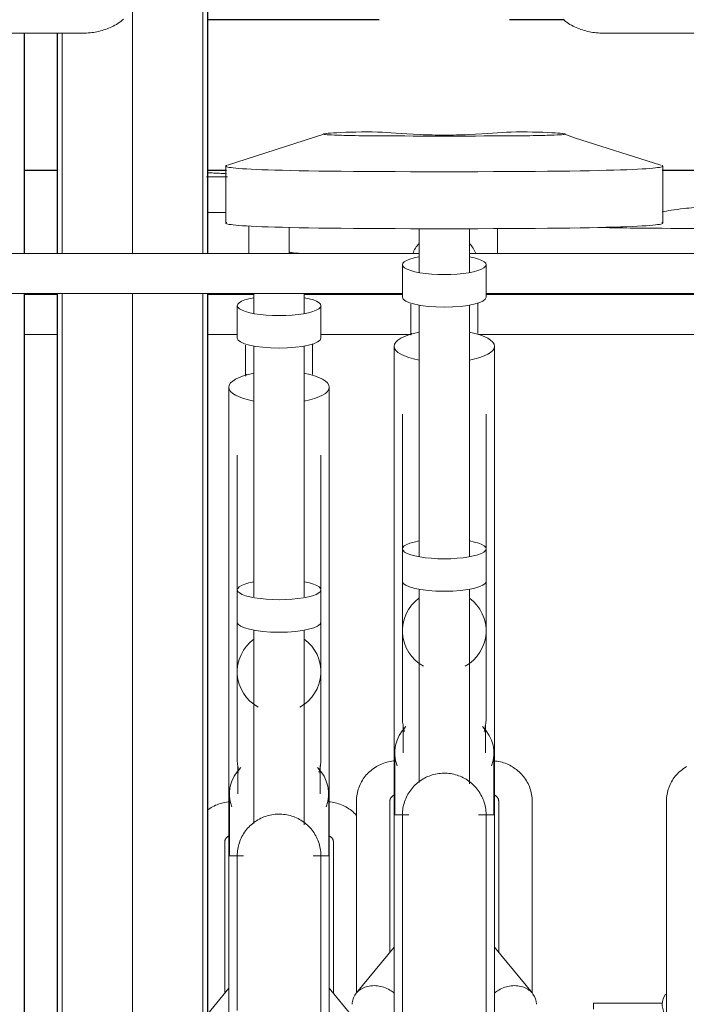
# Model space of a CAD drawing. Extents: x 50445 to 145605, y -10968 to 41989.
# Tile 184 of 256: x 93086 to 93484, y -1222 to -633. Entities that reach past the tile are written whole.
import ezdxf

# ---------------------------------------------------------------- set-up
doc = ezdxf.new("R2010")
doc.units = 0
doc.header["$LTSCALE"] = 414.30304
doc.header["$MEASUREMENT"] = 0
doc.linetypes.add('gestippeld_2_', pattern=[6.35, 3.175, -3.175])
doc.linetypes.add('hartlijn-fijn', pattern=[6, 4, -1, 0, -1])
for name, color, linetype, lineweight in [('A-EQPM', 6, 'CONTINUOUS', 18), ('S-BEAM', 4, 'CONTINUOUS', 18), ('S-COLS', 6, 'CONTINUOUS', 18), ('S-COLS-HIDN', 5, 'gestippeld_2_', 18)]:
    doc.layers.add(name, color=color, linetype=linetype, lineweight=lineweight)

# ---------------------------------------------------------------- blocks, each defined once
blk = doc.blocks.new('97_KA_gestapelde fietsenstalling 8 fietsen 1600x1900 - Type-V116-plotview doorsnede C C  -  1 op 100')
at = {"layer": 'A-EQPM'}
for p, q in [((12191.59, -1439.83), (12191.59, -1424.93)), ((11928.69, -1464.27), (11908.93, -1464.27)), ((12046.1, -1464.27), (12018.53, -1464.27)), ((12046.1, -1463.61), (12046.1, -1475.67)), ((12134.83, -1464.27), (12076.03, -1464.27)), ((12076.1, -1475.67), (12076.1, -1463.74)), ((12320.08, -1464.27), (12184.75, -1464.27)), ((12036.1, -1471.01), (12036.1, -1490.44)), ((12086.1, -1490.44), (12086.1, -1471.01)), ((11908.93, -1488.27), (11928.71, -1488.27)), ((12018.53, -1488.27), (12036.1, -1488.27)), ((12086, -1488.27), (12139.87, -1488.27)), ((12180.1, -1488.27), (12324.81, -1488.27)), ((12046.1, -1495.12), (12046.1, -1645.26)), ((12076.1, -1645.26), (12076.1, -1495.12)), ((12041.57, -1511.92), (12041.11, -1513.14)), ((12031.1, -1519.77), (12031.1, -1621.98)), ((12091.1, -1621.98), (12091.1, -1519.77)), ((12036.1, -1560.49), (12036.1, -1640.96)), ((12086.1, -1640.96), (12086.1, -1560.49)), ((12031.1, -1589.35), (12031.1, -1800.09)), ((12091.1, -1800.09), (12091.1, -1589.35)), ((12036.1, -1640.96), (12036.1, -1660.39)), ((12086.1, -1660.39), (12086.1, -1640.96)), ((12036.1, -1660.39), (12036.1, -1689.95)), ((12086.1, -1689.95), (12086.1, -1660.39)), ((12046.1, -1665.08), (12046.1, -1780.64)), ((12076.1, -1781.54), (12076.1, -1665.08)), ((12036.1, -1689.95), (12036.1, -1741.93)), ((12086.1, -1741.93), (12086.1, -1689.95)), ((12036.1, -1734.42), (12036.1, -1741.93)), ((12086.1, -1741.93), (12086.1, -1734.42)), ((12036.45, -1747.82), (12036.45, -1762.99)), ((12085.75, -1762.99), (12085.75, -1747.82)), ((12031.45, -1762.99), (12031.45, -1800.09)), ((12090.75, -1800.13), (12090.75, -1762.99)), ((12028.6, -1882.24), (12028.6, -1791.81)), ((12093.6, -1791.81), (12093.6, -1882.24)), ((12039.84, -1800.09), (12031.1, -1800.09)), ((12031.1, -1947.37), (12031.1, -1800.09)), ((12091.1, -1800.09), (12081.47, -1800.09)), ((12091.1, -1800.09), (12091.1, -1972.62)), ((12031.1, -1879.17), (12018.53, -1894.49)), ((12104.83, -1895.89), (12091.1, -1879.17)), ((12290.17, -1888.26), (12248.89, -1888.26)), ((12248.89, -1888.26), (12248.89, -1891.71))]:
    blk.add_line(p, q, dxfattribs=at)
at = {"layer": 'A-EQPM', "flags": 128}
for points in [[(12041.1, -1494.57), (12041.1, -1495.67), (12041.1, -1496.78), (12041.1, -1497.91), (12041.1, -1499.04), (12041.1, -1500.18), (12041.1, -1501.33), (12041.1, -1502.49), (12041.1, -1503.65), (12041.1, -1504.81), (12041.1, -1505.96), (12041.1, -1507.12), (12041.1, -1508.27), (12041.1, -1509.42), (12041.1, -1510.56), (12041.1, -1511.68), (12041.1, -1512.8)], [(12081.1, -1512.15), (12081.1, -1511.03), (12081.1, -1509.9), (12081.1, -1508.76), (12081.1, -1507.61), (12081.1, -1506.45), (12081.1, -1505.29), (12081.1, -1504.13), (12081.1, -1502.98), (12081.1, -1501.82), (12081.1, -1500.67), (12081.1, -1499.52), (12081.1, -1498.38), (12081.1, -1497.25), (12081.1, -1496.14), (12081.1, -1495.03), (12081.1, -1493.94)], [(12030.67, -1767.79), (12029.7, -1767.92), (12028.74, -1768.09), (12027.78, -1768.29), (12026.83, -1768.53), (12025.89, -1768.81), (12024.96, -1769.12), (12024.05, -1769.46), (12023.15, -1769.84), (12022.26, -1770.26), (12021.39, -1770.71), (12020.53, -1771.19), (12019.7, -1771.71), (12018.89, -1772.26)], [(12107.21, -1775.66), (12106.53, -1774.95), (12105.82, -1774.27), (12105.08, -1773.62), (12104.32, -1773), (12103.53, -1772.41), (12102.72, -1771.85), (12101.9, -1771.33), (12101.05, -1770.84), (12100.18, -1770.38), (12099.3, -1769.95), (12098.4, -1769.56), (12097.49, -1769.21), (12096.56, -1768.89), (12095.63, -1768.6), (12094.68, -1768.35), (12093.72, -1768.14), (12092.76, -1767.96), (12091.79, -1767.83), (12090.82, -1767.72)], [(12036.1, -1800.09), (12036.12, -1799.09), (12036.18, -1798.1), (12036.28, -1797.1), (12036.42, -1796.11), (12036.6, -1795.13), (12036.82, -1794.15), (12037.08, -1793.19), (12037.37, -1792.23), (12037.7, -1791.29), (12038.08, -1790.36), (12038.48, -1789.45), (12038.93, -1788.55), (12039.41, -1787.67), (12039.92, -1786.81), (12040.47, -1785.98), (12041.05, -1785.16), (12041.66, -1784.37), (12042.31, -1783.61), (12042.98, -1782.87), (12043.68, -1782.16), (12044.42, -1781.48), (12045.17, -1780.83), (12045.96, -1780.2), (12046.76, -1779.61), (12047.59, -1779.06), (12048.45, -1778.53), (12049.32, -1778.05), (12050.21, -1777.59), (12051.12, -1777.17), (12052.04, -1776.79), (12052.98, -1776.45), (12053.93, -1776.14), (12054.9, -1775.88), (12055.87, -1775.65), (12056.85, -1775.46), (12057.84, -1775.31), (12058.83, -1775.2), (12059.83, -1775.13), (12060.83, -1775.1), (12061.83, -1775.11), (12062.83, -1775.15), (12063.83, -1775.24), (12064.82, -1775.37), (12065.8, -1775.54), (12066.78, -1775.75), (12067.75, -1776), (12068.71, -1776.28), (12069.66, -1776.6), (12070.59, -1776.96), (12071.51, -1777.36), (12072.41, -1777.8), (12073.29, -1778.27), (12074.15, -1778.77), (12074.99, -1779.31), (12075.81, -1779.88), (12076.61, -1780.49), (12077.38, -1781.12), (12078.13, -1781.79), (12078.85, -1782.48), (12079.54, -1783.21), (12080.2, -1783.96), (12080.83, -1784.74), (12081.43, -1785.54), (12081.99, -1786.36), (12082.52, -1787.21), (12083.02, -1788.07), (12083.49, -1788.96), (12083.91, -1789.86), (12084.3, -1790.78), (12084.66, -1791.72), (12084.97, -1792.67), (12085.25, -1793.63), (12085.49, -1794.6), (12085.69, -1795.58), (12085.85, -1796.57), (12085.97, -1797.56), (12086.05, -1798.56), (12086.1, -1799.55), (12086.1, -1800.09)], [(12028.6, -1791.81), (12028.6, -1791.67), (12028.61, -1791.52), (12028.63, -1791.38), (12028.65, -1791.23), (12028.68, -1791.09), (12028.71, -1790.95), (12028.75, -1790.8), (12028.8, -1790.66), (12028.85, -1790.51), (12028.91, -1790.37), (12028.98, -1790.23), (12029.06, -1790.08), (12029.14, -1789.94), (12029.23, -1789.8), (12029.32, -1789.66), (12029.43, -1789.53), (12029.54, -1789.39), (12029.66, -1789.26), (12029.78, -1789.13), (12029.91, -1789), (12030.06, -1788.88), (12030.2, -1788.76), (12030.36, -1788.64), (12030.52, -1788.53), (12030.69, -1788.42), (12030.86, -1788.32), (12031.04, -1788.23)], [(12091.11, -1788.2), (12091.29, -1788.3), (12091.47, -1788.4), (12091.64, -1788.5), (12091.8, -1788.61), (12091.96, -1788.73), (12092.11, -1788.85), (12092.25, -1788.97), (12092.39, -1789.1), (12092.51, -1789.22), (12092.63, -1789.36), (12092.75, -1789.49), (12092.85, -1789.63), (12092.95, -1789.77), (12093.04, -1789.91), (12093.13, -1790.05), (12093.2, -1790.19), (12093.27, -1790.33), (12093.33, -1790.47), (12093.39, -1790.62), (12093.44, -1790.76), (12093.48, -1790.91), (12093.52, -1791.05), (12093.55, -1791.19), (12093.57, -1791.34), (12093.59, -1791.48), (12093.6, -1791.63), (12093.6, -1791.77), (12093.6, -1791.81)], [(12036.1, -1806.84), (12036.1, -1804.53), (12036.1, -1802.7), (12036.1, -1801.35), (12036.1, -1800.49), (12036.1, -1800.11), (12036.1, -1800.09)], [(12036.1, -1800.09), (12036.1, -1800.34), (12036.1, -1801.07), (12036.1, -1802.29), (12036.1, -1803.99), (12036.1, -1806.17), (12036.1, -1808.83), (12036.1, -1811.97), (12036.1, -1815.57), (12036.1, -1819.63), (12036.1, -1824.16), (12036.1, -1829.13), (12036.1, -1834.54), (12036.1, -1840.38), (12036.1, -1846.65), (12036.1, -1853.33), (12036.1, -1860.42), (12036.1, -1867.89), (12036.1, -1875.75), (12036.1, -1883.97), (12036.1, -1892.54)], [(12036.1, -1800.49), (12036.1, -1800.11), (12036.1, -1800.09)], [(12086.1, -1894.91), (12086.1, -1886.25), (12086.1, -1877.93), (12086.1, -1869.98), (12086.1, -1862.4), (12086.1, -1855.21), (12086.1, -1848.42), (12086.1, -1842.03), (12086.1, -1836.07), (12086.1, -1830.54), (12086.1, -1825.45), (12086.1, -1820.81), (12086.1, -1816.62), (12086.1, -1812.89), (12086.1, -1809.63), (12086.1, -1806.84), (12086.1, -1804.53), (12086.1, -1802.7), (12086.1, -1801.35), (12086.1, -1800.49), (12086.1, -1800.11), (12086.1, -1800.09)], [(12086.1, -1800.09), (12086.1, -1800.34), (12086.1, -1801.07), (12086.1, -1802.29), (12086.1, -1803.99), (12086.1, -1806.17)], [(12086.1, -1800.49), (12086.1, -1800.11), (12086.1, -1800.09)]]:
    blk.add_lwpolyline(points, dxfattribs=at)
at = {"layer": 'A-EQPM'}
for centre, major_axis, ratio, start_param, end_param in [((12061.1, -1471.01), (25, 0), 0.237436, 2.220803, 4.712389), ((12061.1, -1471.01), (25, 0), 0.237436, 4.712389, 7.208051), ((12061.1, -1490.44), (25, 0), 0.237436, 3.141593, 4.712389), ((12061.1, -1490.44), (25, 0), 0.237436, 4.712389, 6.283185), ((12061.1, -1519.77), (30, 0), 0.320127, 2.094395, 4.18879), ((12061.1, -1519.77), (30, 0), 0.320127, 5.235988, 7.330383), ((12061.1, -1640.96), (25, 0), 0.237436, 2.219192, 4.712389), ((12061.1, -1640.96), (25, 0), 0.237436, 4.712389, 7.203975), ((12061.1, -1660.39), (25, 0), 0.237436, 3.141593, 4.712389), ((12061.1, -1660.39), (25, 0), 0.237436, 4.712389, 6.283185), ((12061.1, -1689.95), (25, 0), 0.978148, 2.220803, 4.18879), ((12061.1, -1689.95), (25, 0), 0.978148, 5.235988, 7.20753), ((12061.1, -1762.99), (29.65, 0), 0.838671, 2.452801, 3.455752), ((12061.1, -1747.82), (24.65, 0), 0.838671, 3.05396, 3.278335), ((12061.1, -1762.99), (29.65, 0), 0.838671, 5.969026, 6.971977), ((12061.1, -1747.82), (24.65, 0), 0.838671, 6.146443, 6.370818)]:
    blk.add_ellipse(centre, major_axis=major_axis, ratio=ratio, start_param=start_param, end_param=end_param, dxfattribs=at)
for points in [[(12017.65, -1393.93), (12020.87, -1393.96), (12025.36, -1393.98), (12030.22, -1393.99)], [(12018.48, -1415.3), (12021.77, -1415.32), (12025.35, -1415.33), (12029.09, -1415.34)], [(12028.69, -1415.35), (12025.17, -1415.33), (12021.77, -1415.32), (12018.48, -1415.3)]]:
    blk.add_open_spline(points, degree=3, dxfattribs=at)
for points, knots in [([(12029.69, -1392.11), (12026.76, -1391.92), (12023.45, -1391.72), (12019.69, -1391.63), (12018.97, -1391.62)], [0.05223037, 0.05223037, 0.05223037, 0.05223037, 0.08540607, 0.09312614, 0.09312614, 0.09312614, 0.09312614]), ([(12037.14, -1749.51), (12037.07, -1749.27), (12036.72, -1747.93), (12036.24, -1745.41), (12036.1, -1743.09), (12036.1, -1741.93)], [0.40796917, 0.40796917, 0.40796917, 0.40796917, 0.41666667, 0.45833333, 0.5, 0.5, 0.5, 0.5]), ([(12086.1, -1741.93), (12086.1, -1743.09), (12085.96, -1745.41), (12085.45, -1748.13), (12085.02, -1749.68), (12084.89, -1750.11)], [0.5, 0.5, 0.5, 0.5, 0.54166667, 0.58333333, 0.59966448, 0.59966448, 0.59966448, 0.59966448])]:
    blk.add_open_spline(points, degree=3, knots=knots, dxfattribs=at)
at = {"layer": 'S-BEAM', "lineweight": 25}
blk.add_line((11908.93, -1390), (11928.65, -1390), dxfattribs=at)
blk = doc.blocks.new('97_KA_gestapelde fietsenstalling 16 fietsen 1600x2900 - Type-8054703-plotview doorsnede C C  -  1 op 100')
at = {"layer": 'A-EQPM'}
blk.add_line((11692.04, -1308.15), (11942.63, -1308.15), dxfattribs=at)
at = {"layer": 'A-EQPM', "flags": 128}
blk.add_lwpolyline([(11968.14, -1299.62), (11967.32, -1300.35), (11966.49, -1301.02), (11965.63, -1301.66), (11964.76, -1302.25), (11963.87, -1302.81), (11962.97, -1303.33), (11962.06, -1303.82), (11961.13, -1304.28), (11960.19, -1304.71), (11959.24, -1305.11), (11958.28, -1305.48), (11957.3, -1305.83), (11956.32, -1306.15), (11955.33, -1306.44), (11954.33, -1306.71), (11953.32, -1306.96), (11952.3, -1307.18), (11951.28, -1307.38), (11950.25, -1307.56), (11949.21, -1307.71), (11948.17, -1307.84), (11947.12, -1307.94), (11946.08, -1308.03), (11945.02, -1308.09), (11943.97, -1308.13), (11942.92, -1308.15), (11942.63, -1308.15)], dxfattribs=at)
at = {"layer": 'S-COLS', "lineweight": 25}
for p, q in [((11908.93, -1439.86), (11908.93, -1308.12)), ((11908.93, -2163.14), (11908.93, -1463.61))]:
    blk.add_line(p, q, dxfattribs=at)
blk = doc.blocks.new('97_KA_gestapelde fietsenstalling 16 fietsen 1600x2900 - Type-V121-plotview doorsnede C C  -  1 op 100')
at = {"layer": 'A-EQPM'}
for p, q in [((12256.18, -1308.15), (12506.77, -1308.15)), ((12087.76, -1368.36), (12030.37, -1386.97)), ((12146.73, -1369.56), (12172.93, -1369.56)), ((12029.34, -1387.56), (12029.34, -1421.64)), ((12290.32, -1421.64), (12290.32, -1387.56)), ((12043.08, -1423.43), (12043.08, -1440.03)), ((12067.08, -1440.06), (12067.08, -1424.23)), ((12144.83, -1424.97), (12144.83, -1451.19)), ((12174.83, -1451.19), (12174.83, -1424.97)), ((12144.83, -1439.79), (11889.83, -1439.79)), ((12063.9, -1438.06), (12063.98, -1438.1)), ((12429.83, -1439.79), (12174.75, -1439.79)), ((12134.83, -1446.53), (12134.83, -1465.96)), ((12184.83, -1465.96), (12184.83, -1446.53)), ((11889.83, -1463.79), (12134.83, -1463.79)), ((12184.72, -1463.79), (12429.83, -1463.79)), ((12144.83, -1470.64), (12144.83, -1620.79)), ((12174.83, -1620.79), (12174.83, -1470.64)), ((12140.3, -1487.44), (12139.83, -1488.67)), ((12129.83, -1495.29), (12129.83, -1597.5)), ((12189.83, -1597.5), (12189.83, -1495.29)), ((12134.83, -1536.01), (12134.83, -1616.48)), ((12184.83, -1616.48), (12184.83, -1536.01)), ((12129.83, -1564.87), (12129.83, -1775.62)), ((12189.83, -1775.62), (12189.83, -1564.87)), ((12134.83, -1616.48), (12134.83, -1635.91)), ((12184.83, -1635.91), (12184.83, -1616.48)), ((12134.83, -1635.91), (12134.83, -1665.48)), ((12184.83, -1665.48), (12184.83, -1635.91)), ((12144.83, -1640.6), (12144.83, -1756.16)), ((12174.83, -1757.06), (12174.83, -1640.6)), ((12134.83, -1665.48), (12134.83, -1717.45)), ((12184.83, -1717.45), (12184.83, -1665.48)), ((12134.83, -1709.95), (12134.83, -1717.45)), ((12184.83, -1717.45), (12184.83, -1709.95)), ((12135.18, -1723.35), (12135.18, -1738.51)), ((12184.48, -1738.51), (12184.48, -1723.35)), ((12130.18, -1738.51), (12130.18, -1775.62)), ((12189.48, -1775.65), (12189.48, -1738.51)), ((12107.33, -1767.33), (12107.33, -1882.23)), ((12127.33, -1857.76), (12127.33, -1767.33)), ((12192.33, -1767.33), (12192.33, -1857.76)), ((12212.33, -1882.23), (12212.33, -1767.33)), ((12292.58, -1767.33), (12292.58, -2074.49)), ((12138.57, -1775.62), (12129.83, -1775.62)), ((12129.83, -2080.42), (12129.83, -1775.62)), ((12189.83, -1775.62), (12180.2, -1775.62)), ((12189.83, -1775.62), (12189.83, -2080.42)), ((12129.83, -1854.69), (12107.18, -1882.27)), ((12212.47, -1882.27), (12189.83, -1854.69))]:
    blk.add_line(p, q, dxfattribs=at)
at = {"layer": 'A-EQPM', "flags": 128}
for points in [[(12230.67, -1299.62), (12231.49, -1300.35), (12232.32, -1301.02), (12233.18, -1301.66), (12234.05, -1302.25), (12234.94, -1302.81), (12235.84, -1303.33), (12236.75, -1303.82), (12237.68, -1304.28), (12238.62, -1304.71), (12239.57, -1305.11), (12240.54, -1305.48), (12241.51, -1305.83), (12242.49, -1306.15), (12243.48, -1306.44), (12244.48, -1306.71), (12245.49, -1306.96), (12246.51, -1307.18), (12247.54, -1307.38), (12248.57, -1307.56), (12249.6, -1307.71), (12250.64, -1307.84), (12251.69, -1307.94), (12252.74, -1308.03), (12253.79, -1308.09), (12254.84, -1308.13), (12255.89, -1308.15), (12256.18, -1308.15)], [(12289.28, -1386.97), (12237.58, -1370.65), (12231.9, -1368.36)], [(12067.04, -1439.03), (12067.52, -1439.12), (12068.02, -1439.22), (12068.55, -1439.3), (12069.09, -1439.38), (12069.65, -1439.46), (12070.23, -1439.53), (12070.81, -1439.59), (12071.42, -1439.64), (12072.03, -1439.69), (12072.65, -1439.72), (12073.27, -1439.75), (12073.9, -1439.77), (12074.54, -1439.79), (12075.08, -1439.79)], [(12072.89, -1463.75), (12073.85, -1463.78), (12074.82, -1463.79), (12075.08, -1463.79)], [(12139.83, -1470.09), (12139.83, -1471.19), (12139.83, -1472.3), (12139.83, -1473.43), (12139.83, -1474.56), (12139.83, -1475.7), (12139.83, -1476.85), (12139.83, -1478.01), (12139.83, -1479.17), (12139.83, -1480.33), (12139.83, -1481.49), (12139.83, -1482.64), (12139.83, -1483.79), (12139.83, -1484.94), (12139.83, -1486.08), (12139.83, -1487.21), (12139.83, -1488.32)], [(12179.83, -1487.68), (12179.83, -1486.55), (12179.83, -1485.42), (12179.83, -1484.28), (12179.83, -1483.13), (12179.83, -1481.97), (12179.83, -1480.81), (12179.83, -1479.66), (12179.83, -1478.5), (12179.83, -1477.34), (12179.83, -1476.19), (12179.83, -1475.04), (12179.83, -1473.9), (12179.83, -1472.77), (12179.83, -1471.66), (12179.83, -1470.55), (12179.83, -1469.46)], [(12129.4, -1743.32), (12128.43, -1743.45), (12127.47, -1743.61), (12126.51, -1743.81), (12125.56, -1744.05), (12124.62, -1744.33), (12123.69, -1744.64), (12122.77, -1744.98), (12121.87, -1745.37), (12120.98, -1745.78), (12120.11, -1746.23), (12119.26, -1746.71), (12118.43, -1747.23), (12117.61, -1747.78), (12116.82, -1748.36), (12116.05, -1748.97), (12115.31, -1749.61), (12114.59, -1750.29), (12113.9, -1750.99), (12113.24, -1751.71), (12112.61, -1752.47), (12112, -1753.25), (12111.43, -1754.05), (12110.9, -1754.88), (12110.39, -1755.73), (12109.92, -1756.6), (12109.49, -1757.48), (12109.1, -1758.39), (12108.74, -1759.31), (12108.42, -1760.25), (12108.15, -1761.2), (12107.91, -1762.16), (12107.71, -1763.13), (12107.55, -1764.11), (12107.44, -1765.09), (12107.36, -1766.08), (12107.33, -1767.07), (12107.33, -1767.33)], [(12212.33, -1767.33), (12212.31, -1766.34), (12212.24, -1765.35), (12212.14, -1764.37), (12211.99, -1763.39), (12211.81, -1762.42), (12211.58, -1761.46), (12211.31, -1760.5), (12211, -1759.56), (12210.66, -1758.64), (12210.27, -1757.73), (12209.85, -1756.83), (12209.39, -1755.96), (12208.9, -1755.11), (12208.37, -1754.27), (12207.81, -1753.46), (12207.22, -1752.68), (12206.59, -1751.92), (12205.94, -1751.18), (12205.25, -1750.47), (12204.54, -1749.79), (12203.81, -1749.14), (12203.04, -1748.52), (12202.26, -1747.93), (12201.45, -1747.38), (12200.62, -1746.85), (12199.77, -1746.36), (12198.91, -1745.9), (12198.02, -1745.47), (12197.13, -1745.08), (12196.21, -1744.73), (12195.29, -1744.41), (12194.35, -1744.12), (12193.4, -1743.87), (12192.45, -1743.66), (12191.49, -1743.49), (12190.52, -1743.35), (12189.55, -1743.25)], [(12304.51, -1746.71), (12303.68, -1747.23), (12302.86, -1747.78), (12302.07, -1748.36), (12301.3, -1748.97), (12300.56, -1749.61), (12299.84, -1750.29), (12299.15, -1750.99), (12298.49, -1751.71), (12297.86, -1752.47), (12297.25, -1753.25), (12296.68, -1754.05), (12296.15, -1754.88), (12295.64, -1755.73), (12295.17, -1756.6), (12294.74, -1757.48), (12294.35, -1758.39), (12293.99, -1759.31), (12293.67, -1760.25), (12293.4, -1761.2), (12293.16, -1762.16), (12292.96, -1763.13), (12292.8, -1764.11), (12292.69, -1765.09), (12292.61, -1766.08), (12292.58, -1767.07), (12292.58, -1767.33)], [(12134.83, -1775.62), (12134.85, -1774.62), (12134.91, -1773.62), (12135.01, -1772.62), (12135.15, -1771.63), (12135.33, -1770.65), (12135.54, -1769.67), (12135.8, -1768.71), (12136.1, -1767.75), (12136.43, -1766.81), (12136.8, -1765.88), (12137.21, -1764.97), (12137.65, -1764.07), (12138.13, -1763.19), (12138.65, -1762.34), (12139.19, -1761.5), (12139.78, -1760.69), (12140.39, -1759.9), (12141.03, -1759.13), (12141.71, -1758.39), (12142.41, -1757.68), (12143.14, -1757), (12143.9, -1756.35), (12144.68, -1755.73), (12145.49, -1755.14), (12146.32, -1754.58), (12147.17, -1754.06), (12148.04, -1753.57), (12148.94, -1753.11), (12149.84, -1752.7), (12150.77, -1752.32), (12151.71, -1751.97), (12152.66, -1751.67), (12153.62, -1751.4), (12154.6, -1751.17), (12155.58, -1750.98), (12156.57, -1750.83), (12157.56, -1750.72), (12158.56, -1750.65), (12159.56, -1750.62), (12160.56, -1750.63), (12161.56, -1750.68), (12162.55, -1750.77), (12163.54, -1750.89), (12164.53, -1751.06), (12165.51, -1751.27), (12166.48, -1751.52), (12167.44, -1751.8), (12168.38, -1752.13), (12169.31, -1752.49), (12170.23, -1752.88), (12171.13, -1753.32), (12172.01, -1753.79), (12172.88, -1754.29), (12173.72, -1754.83), (12174.54, -1755.4), (12175.34, -1756.01), (12176.11, -1756.64), (12176.85, -1757.31), (12177.57, -1758.01), (12178.26, -1758.73), (12178.92, -1759.48), (12179.55, -1760.26), (12180.15, -1761.06), (12180.72, -1761.88), (12181.25, -1762.73), (12181.75, -1763.6), (12182.21, -1764.48), (12182.64, -1765.39), (12183.03, -1766.31), (12183.38, -1767.24), (12183.7, -1768.19), (12183.98, -1769.15), (12184.22, -1770.12), (12184.42, -1771.1), (12184.58, -1772.09), (12184.7, -1773.08), (12184.78, -1774.08), (12184.82, -1775.08), (12184.83, -1775.62)], [(12127.33, -1767.33), (12127.33, -1767.19), (12127.34, -1767.04), (12127.36, -1766.9), (12127.38, -1766.76), (12127.4, -1766.61), (12127.44, -1766.47), (12127.48, -1766.32), (12127.53, -1766.18), (12127.58, -1766.04), (12127.64, -1765.89), (12127.71, -1765.75), (12127.78, -1765.61), (12127.86, -1765.47), (12127.95, -1765.33), (12128.05, -1765.19), (12128.15, -1765.05), (12128.26, -1764.91), (12128.38, -1764.78), (12128.51, -1764.65), (12128.64, -1764.52), (12128.78, -1764.4), (12128.93, -1764.28), (12129.08, -1764.16), (12129.24, -1764.05), (12129.41, -1763.95), (12129.59, -1763.85), (12129.77, -1763.75)], [(12189.84, -1763.72), (12190.02, -1763.82), (12190.2, -1763.92), (12190.37, -1764.02), (12190.53, -1764.13), (12190.69, -1764.25), (12190.84, -1764.37), (12190.98, -1764.49), (12191.11, -1764.62), (12191.24, -1764.75), (12191.36, -1764.88), (12191.47, -1765.01), (12191.58, -1765.15), (12191.68, -1765.29), (12191.77, -1765.43), (12191.85, -1765.57), (12191.93, -1765.71), (12192, -1765.85), (12192.06, -1766), (12192.12, -1766.14), (12192.16, -1766.28), (12192.21, -1766.43), (12192.24, -1766.57), (12192.27, -1766.72), (12192.3, -1766.86), (12192.31, -1767.01), (12192.32, -1767.15), (12192.33, -1767.29), (12192.33, -1767.33)], [(12134.83, -1782.36), (12134.83, -1780.05), (12134.83, -1778.22), (12134.83, -1776.87), (12134.83, -1776.01), (12134.83, -1775.63), (12134.83, -1775.62)], [(12134.83, -1775.62), (12134.83, -1775.86), (12134.83, -1776.59), (12134.83, -1777.81), (12134.83, -1779.51), (12134.83, -1781.69), (12134.83, -1784.35), (12134.83, -1787.49), (12134.83, -1791.09), (12134.83, -1795.16), (12134.83, -1799.68), (12134.83, -1804.65), (12134.83, -1810.06), (12134.83, -1815.91), (12134.83, -1822.17), (12134.83, -1828.86), (12134.83, -1835.94), (12134.83, -1843.41), (12134.83, -1851.27), (12134.83, -1859.49), (12134.83, -1868.06), (12134.83, -1876.98), (12134.83, -1886.22), (12134.83, -1895.77)], [(12134.83, -1776.01), (12134.83, -1775.63), (12134.83, -1775.62)], [(12184.83, -1898.39), (12184.83, -1888.76), (12184.83, -1879.44), (12184.83, -1870.44), (12184.83, -1861.77), (12184.83, -1853.45), (12184.83, -1845.5), (12184.83, -1837.92), (12184.83, -1830.73), (12184.83, -1823.94), (12184.83, -1817.56), (12184.83, -1811.6), (12184.83, -1806.07), (12184.83, -1800.98), (12184.83, -1796.33), (12184.83, -1792.14), (12184.83, -1788.41), (12184.83, -1785.15), (12184.83, -1782.36), (12184.83, -1780.05), (12184.83, -1778.22), (12184.83, -1776.87), (12184.83, -1776.01), (12184.83, -1775.63), (12184.83, -1775.62)], [(12184.83, -1775.62), (12184.83, -1775.86), (12184.83, -1776.59), (12184.83, -1777.81), (12184.83, -1779.51), (12184.83, -1781.69)], [(12184.83, -1776.01), (12184.83, -1775.63), (12184.83, -1775.62)]]:
    blk.add_lwpolyline(points, dxfattribs=at)
at = {"layer": 'A-EQPM'}
for centre, major_axis, ratio, start_param, end_param in [((12159.83, -1446.07), (20, 0), 0.931915, 2.426856, 2.797325), ((12159.83, -1446.07), (20, 0), 0.931915, 0.344268, 0.719846), ((12159.83, -1446.53), (25, 0), 0.237436, 2.220803, 4.712389), ((12159.83, -1446.53), (25, 0), 0.237436, 4.712389, 7.208051), ((12159.83, -1465.96), (25, 0), 0.237436, 3.141593, 4.712389), ((12159.83, -1465.96), (25, 0), 0.237436, 4.712389, 6.283185), ((12159.83, -1495.29), (30, 0), 0.320127, 2.094395, 4.18879), ((12159.83, -1495.29), (30, 0), 0.320127, 5.235988, 7.330383), ((12159.83, -1616.48), (25, 0), 0.237436, 2.219192, 4.712389), ((12159.83, -1616.48), (25, 0), 0.237436, 4.712389, 7.203975), ((12159.83, -1635.91), (25, 0), 0.237436, 3.141593, 4.712389), ((12159.83, -1635.91), (25, 0), 0.237436, 4.712389, 6.283185), ((12159.83, -1665.48), (25, 0), 0.978148, 2.220803, 4.18879), ((12159.83, -1665.48), (25, 0), 0.978148, 5.235988, 7.20753), ((12159.83, -1738.51), (29.65, 0), 0.838671, 2.452801, 3.455752), ((12159.83, -1723.35), (24.65, 0), 0.838671, 3.05396, 3.278335), ((12159.83, -1738.51), (29.65, 0), 0.838671, 5.969026, 6.971977), ((12159.83, -1723.35), (24.65, 0), 0.838671, 6.146443, 6.370818)]:
    blk.add_ellipse(centre, major_axis=major_axis, ratio=ratio, start_param=start_param, end_param=end_param, dxfattribs=at)
for points, knots in [([(12145.36, -1368.73), (12133.56, -1368.11), (12120.71, -1366.67), (12093.87, -1367.48), (12084.29, -1368.56), (12096.07, -1369.17), (12116.25, -1369.56), (12146.73, -1369.56)], [0, 0, 0, 0, 0.0854061, 0.1773603, 0.2542553, 0.3207509, 0.3957861, 0.3957861, 0.3957861, 0.3957861]), ([(12172.93, -1369.56), (12203.41, -1369.56), (12223.59, -1369.17), (12235.37, -1368.56), (12225.78, -1367.48), (12198.95, -1366.67), (12186.09, -1368.11), (12174.29, -1368.73)], [0, 0, 0, 0, 0.0750352, 0.1415308, 0.2184258, 0.31038, 0.3957861, 0.3957861, 0.3957861, 0.3957861]), ([(12345.08, -1410.85), (12320.36, -1411.45), (12300.31, -1412.85), (12293.43, -1414.32), (12289.94, -1414.93)], [-0.7724372, -0.7724372, -0.7724372, -0.7724372, -0.6784828, -0.5895216, -0.5895216, -0.5895216, -0.5895216]), ([(12136.04, -1725.64), (12135.91, -1725.2), (12135.48, -1723.66), (12134.97, -1720.93), (12134.83, -1718.61), (12134.83, -1717.45)], [0.40033552, 0.40033552, 0.40033552, 0.40033552, 0.41666667, 0.45833333, 0.5, 0.5, 0.5, 0.5]), ([(12184.83, -1717.45), (12184.83, -1718.61), (12184.68, -1720.93), (12184.17, -1723.66), (12183.74, -1725.2), (12183.61, -1725.64)], [0.5, 0.5, 0.5, 0.5, 0.54166667, 0.58333333, 0.59966448, 0.59966448, 0.59966448, 0.59966448]), ([(12129.88, -1882.18), (12129.09, -1881.5), (12127.18, -1880.1), (12123.75, -1878.52), (12119.83, -1877.65), (12115.9, -1877.65), (12112.25, -1878.54), (12109.08, -1880.22), (12107.54, -1881.85), (12106.84, -1882.72)], [0.2662718, 0.2662718, 0.2662718, 0.2662718, 0.3333333, 0.4166667, 0.5, 0.5833333, 0.6666667, 0.75, 0.8333333, 0.8333333, 0.8333333, 0.8333333]), ([(12214.83, -1888.86), (12214.83, -1886.64), (12213.43, -1882.36), (12208.64, -1878.83), (12203.75, -1877.65), (12199.83, -1877.65), (12195.9, -1878.52), (12192.48, -1880.1), (12190.56, -1881.49), (12189.78, -1882.18)], [0, 0, 0, 0, 0.1666667, 0.3333333, 0.4166667, 0.5, 0.5833333, 0.6666667, 0.7337282, 0.7337282, 0.7337282, 0.7337282]), ([(12106.77, -1882.81), (12106.15, -1883.68), (12105.17, -1885.6), (12104.83, -1887.75), (12104.83, -1888.86)], [0.8361387, 0.8361387, 0.8361387, 0.8361387, 0.9166667, 1, 1, 1, 1])]:
    blk.add_open_spline(points, degree=3, knots=knots, dxfattribs=at)
for points in [[(12159.83, -1369.02), (12154.95, -1369.02), (12150.12, -1368.92), (12145.36, -1368.73)], [(12174.29, -1368.73), (12169.53, -1368.92), (12164.71, -1369.02), (12159.83, -1369.02)], [(12029.91, -1387.12), (12025.31, -1388.93), (12046.89, -1390.93), (12159.83, -1390.93)], [(12159.83, -1390.93), (12046.89, -1390.93), (12025.31, -1388.93), (12029.91, -1387.12)], [(12159.83, -1390.93), (12272.76, -1390.93), (12294.34, -1388.93), (12289.75, -1387.12)], [(12289.75, -1387.12), (12294.34, -1388.93), (12272.76, -1390.93), (12159.83, -1390.93)], [(12159.83, -1425.01), (12046.89, -1425.01), (12025.31, -1423.01), (12029.91, -1421.2)], [(12289.75, -1421.2), (12294.34, -1423.01), (12272.76, -1425.01), (12159.83, -1425.01)], [(12251.57, -1424.25), (12269.09, -1424.66), (12296.64, -1424.88), (12329.88, -1424.98)], [(12290.08, -1888.86), (12290.08, -1886.64), (12290.78, -1884.5), (12292.09, -1882.72)], [(12292.09, -1895.44), (12291.43, -1894.41), (12290.42, -1892.23), (12290.08, -1889.97), (12290.08, -1888.86)]]:
    blk.add_open_spline(points, degree=3, dxfattribs=at)
at = {"layer": 'S-BEAM', "lineweight": 25}
for p, q in [((12120.89, -1300), (12018.54, -1300)), ((12018.54, -1306), (12018.54, -1300)), ((12231.43, -1300), (12198.77, -1300)), ((12018.54, -1384), (12018.54, -1306)), ((12018.54, -1390), (12018.54, -1384)), ((12018.54, -1390), (12029.73, -1390)), ((12289.93, -1390), (12396.08, -1390))]:
    blk.add_line(p, q, dxfattribs=at)
at = {"layer": 'S-COLS', "lineweight": 25}
for p, q in [((12018.53, -1440), (12018.53, -1210)), ((11928.53, -1308.13), (11928.53, -1439.88)), ((11928.53, -1463.61), (11928.53, -2163.14)), ((12018.53, -1947.88), (12018.53, -1463.61))]:
    blk.add_line(p, q, dxfattribs=at)
at = {"layer": 'S-COLS', "linetype": 'hartlijn-fijn'}
for p, q in [((11973.53, -1287.74), (11973.53, -1439.94)), ((11973.53, -1463.61), (11973.53, -1947.88))]:
    blk.add_line(p, q, dxfattribs=at)
at = {"layer": 'S-COLS-HIDN'}
for p, q in [((12015.53, -1210), (12015.53, -1439.99)), ((11931.53, -1439.89), (11931.53, -1308.14)), ((11931.53, -2160), (11931.53, -1463.61)), ((12015.53, -1463.61), (12015.53, -1947.88))]:
    blk.add_line(p, q, dxfattribs=at)

msp = doc.modelspace()

# ---------------------------------------------------------------- block references
at = {"layer": 'A-EQPM'}
for name in ['97_KA_gestapelde fietsenstalling 16 fietsen 1600x2900 - Type-8054703-plotview doorsnede C C  -  1 op 100', '97_KA_gestapelde fietsenstalling 16 fietsen 1600x2900 - Type-V121-plotview doorsnede C C  -  1 op 100', '97_KA_gestapelde fietsenstalling 8 fietsen 1600x1900 - Type-V116-plotview doorsnede C C  -  1 op 100']:
    msp.add_blockref(name, (81179.52, 667.18), dxfattribs=at)

doc.saveas('drawing.dxf')
